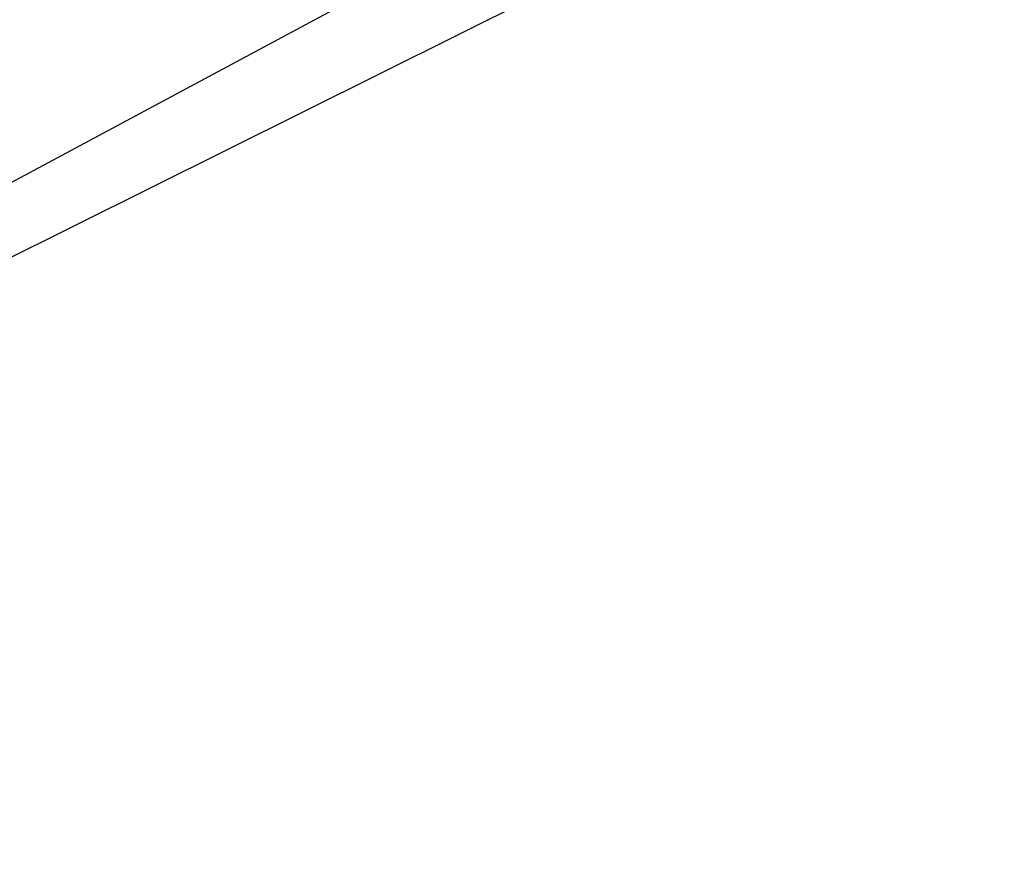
# Model space of a CAD drawing. Header units: millimetres. Extents: x -131 to 131, y -191 to 191.
# Tile 190 of 256: x -72.618 to -72.5504, y -110.214 to -110.1551. Entities that reach past the tile are written whole.
import ezdxf

# ---------------------------------------------------------------- set-up
doc = ezdxf.new("R2010")
doc.units = ezdxf.units.MM
doc.layers.get('0').update_dxf_attribs({"color": 8, "linetype": 'CONTINUOUS'})

# ---------------------------------------------------------------- blocks, each defined once
blk = doc.blocks.new('sgBrepBlock__142797360')
at = {"color": 0, "invisible_edges": 15}
for points in [[(-85.699887, -103.506496, -3), (-72.564496, -110.707756, -3), (-85.632152, -105.748117, -3)], [(-85.632152, -105.748117, -3), (-72.564496, -110.707756, -3), (-73.289694, -111.234643, -3)]]:
    blk.add_3dface(points, dxfattribs=at)
blk = doc.blocks.new('sgBrepBlock_Viva$20base_142796336')
at = {"color": 0}
blk.add_blockref('sgBrepBlock__142797360', (0, 0), dxfattribs=at)
blk = doc.blocks.new('sgBrepBlock__245065360')
at = {"color": 0}
blk.add_polyline3d([(-66.961993, -110.415187, -8), (-67.548439, -110.076602, -8), (-68.172049, -109.812651, -8), (-68.823368, -109.627334, -8), (-69.492524, -109.523462, -8), (-70.169373, -109.502609, -8), (-70.843654, -109.56509, -8), (-71.505146, -109.709959, -8), (-72.143822, -109.93502, -8), (-72.75, -110.23686, -8), (-73.314491, -110.610905, -8), (-73.828737, -111.051484, -8), (-74.284943, -111.551919, -8), (-74.676194, -112.104623, -8), (-74.996559, -112.701218, -8), (-75.241181, -113.33266, -8), (-75.406352, -113.989378, -8), (-75.489568, -114.661415, -8), (-75.489568, -115.338585, -8)], dxfattribs=at)
blk = doc.blocks.new('sgBrepBlock__245065872')
at = {"color": 0}
blk.add_polyline3d([(-73.314491, -110.610905, -3), (-73.038007, -110.415187, -3), (-72.75, -110.23686, -3), (-72.451561, -110.076602, -3), (-72.143822, -109.93502, -3), (-71.827951, -109.812651, -3), (-71.505146, -109.709959, -3), (-71.176632, -109.627334, -3), (-70.843654, -109.56509, -3), (-70.507476, -109.523462, -3), (-70.169373, -109.502609, -3), (-69.830627, -109.502609, -3), (-69.492524, -109.523462, -3), (-69.156346, -109.56509, -3), (-68.823368, -109.627334, -3), (-68.494854, -109.709959, -3), (-68.172049, -109.812651, -3), (-67.856178, -109.93502, -3), (-67.548439, -110.076602, -3), (-67.25, -110.23686, -3), (-66.961993, -110.415187, -3)], dxfattribs=at)
blk = doc.blocks.new('sgBrepBlock__245068432')
at = {"color": 0}
for points in [[(-66.961993, -110.415187, -8), (-67.548439, -110.076602, -8), (-68.172049, -109.812651, -8), (-68.823368, -109.627334, -8), (-69.492524, -109.523462, -8), (-70.169373, -109.502609, -8), (-70.843654, -109.56509, -8), (-71.505146, -109.709959, -8), (-72.143822, -109.93502, -8), (-72.75, -110.23686, -8), (-73.314491, -110.610905, -8)], [(-73.314491, -110.610905, -3), (-73.038007, -110.415187, -3), (-72.75, -110.23686, -3), (-72.451561, -110.076602, -3), (-72.143822, -109.93502, -3), (-71.827951, -109.812651, -3), (-71.505146, -109.709959, -3), (-71.176632, -109.627334, -3), (-70.843654, -109.56509, -3), (-70.507476, -109.523462, -3), (-70.169373, -109.502609, -3), (-69.830627, -109.502609, -3), (-69.492524, -109.523462, -3), (-69.156346, -109.56509, -3), (-68.823368, -109.627334, -3), (-68.494854, -109.709959, -3), (-68.172049, -109.812651, -3), (-67.856178, -109.93502, -3), (-67.548439, -110.076602, -3), (-67.25, -110.23686, -3), (-66.961993, -110.415187, -3)]]:
    blk.add_polyline3d(points, dxfattribs=at)
blk = doc.blocks.new('sgBrepBlock_Omega+SlimClamp_245064080')
at = {"color": 0}
for name in ['sgBrepBlock__245065360', 'sgBrepBlock__245065872', 'sgBrepBlock__245068432']:
    blk.add_blockref(name, (0, 0), dxfattribs=at)

msp = doc.modelspace()

# ---------------------------------------------------------------- block references
at = {"color": 9}
msp.add_blockref('sgBrepBlock_Viva$20base_142796336', (0, 0), dxfattribs=at)
at = {"color": 7}
msp.add_blockref('sgBrepBlock_Omega+SlimClamp_245064080', (0, 0), dxfattribs=at)

doc.saveas('drawing.dxf')
